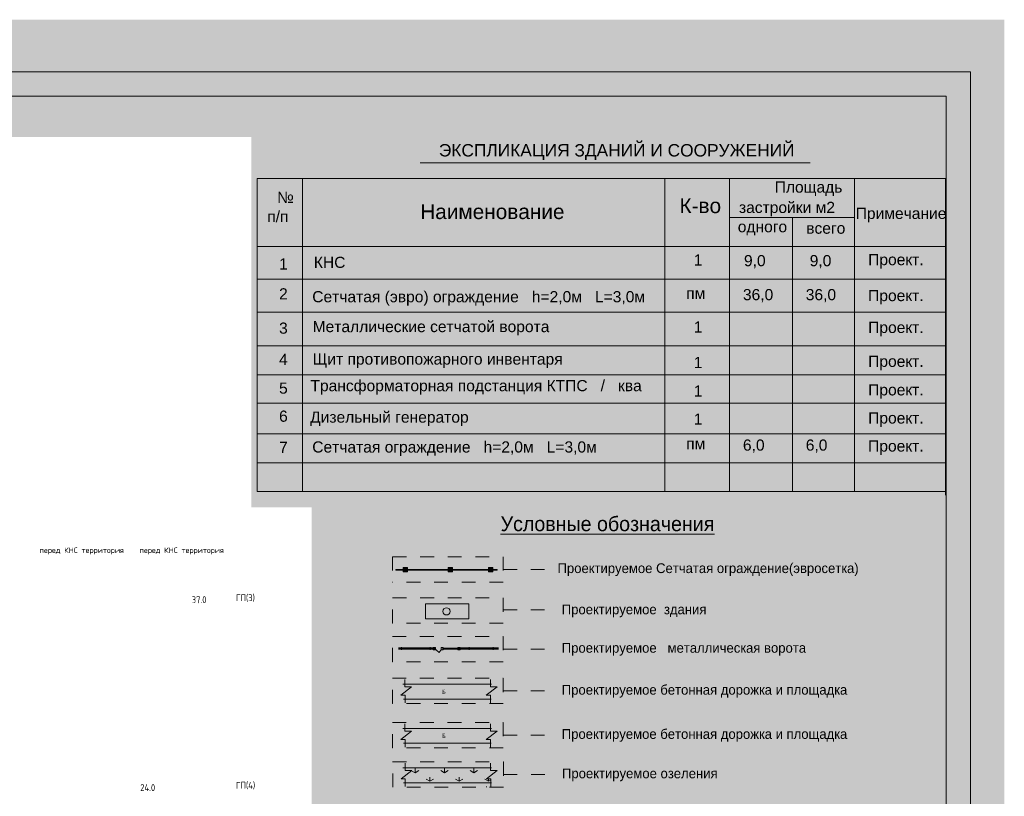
# Model space of a CAD drawing. Header units: millimetres. Extents: x 918404 to 1362154, y 4120617 to 4364104.
# Tile 117 of 256: x 1007261 to 1027388, y 4206555 to 4222431. Entities that reach past the tile are written whole.
import ezdxf

# ---------------------------------------------------------------- set-up
doc = ezdxf.new("R2010")
doc.units = ezdxf.units.MM
doc.header["$MEASUREMENT"] = 0
doc.linetypes.add('Штриховая', pattern=[564.444447, 282.222223, -282.222223])
for name, color, linetype in [('(003) Пункты', 7, 'Continuous'), ('(023) Ж_дорога', 7, 'Continuous'), ('(035) Откосы', 7, 'Continuous')]:
    doc.layers.add(name, color=color, linetype=linetype)
for name, color, linetype, lineweight, true_color in [('(003) Пункты_Ном._пера__28', 7, 'Continuous', 18, 0x260900), ('(003) Пункты_Ном._пера__48', 7, 'Continuous', 18, 0x261c00), ('(023) Ж_дорога_Ном._пера__28', 7, 'Continuous', 18, 0x260900), ('0_Ном._пера__251', 7, 'Continuous', 18, 0x6d6d6d)]:
    doc.layers.add(name, color=color, linetype=linetype, lineweight=lineweight, true_color=true_color)
for name, color, linetype, lineweight in [('(035) Откосы_Ном._пера__7', 7, 'Continuous', 18), ('0_Ном._пера__174', 174, 'Continuous', 18), ('0_Ном._пера__255', 255, 'Continuous', 18), ('0_Ном._пера__5', 5, 'Continuous', 18), ('Fills_Ном._пера__82', 82, 'Continuous', 18), ('sherr_Ном._пера__5', 5, 'Continuous', 18), ('text_Ном._пера__7', 7, 'Continuous', 18), ('водопровод_Ном._пера__5', 5, 'Continuous', 18), ('Зоп. К._Ном._пера__1', 1, 'Continuous', 18), ('Текст_Ном._пера__5', 5, 'Continuous', 18), ('Текст_Ном._пера__7', 7, 'Continuous', 18)]:
    doc.layers.add(name, color=color, linetype=linetype, lineweight=lineweight)
doc.styles.add('СГЕНЕРИР_СТИЛЬ_1', font='arial.ttf')
doc.styles.add('СГЕНЕРИР_СТИЛЬ_10', font='isocp.shx')
doc.styles.add('СГЕНЕРИР_СТИЛЬ_4', font='times.ttf')
doc.styles.add('СГЕНЕРИР_СТИЛЬ_6', font='txt')
doc.styles.add('СГЕНЕРИР_СТИЛЬ_7', font='txt')
doc.styles.add('СГЕНЕРИР_СТИЛЬ_8', font='isocp.shx')
pattern_1 = [(45, (295942.93, 4126321.94), (-183.84776, 183.84776), []), (45, (295851, 4126413.87), (-183.84776, 183.84776), [194.99999, -65, 0, -65])]

# ---------------------------------------------------------------- blocks, each defined once
blk = doc.blocks.new('Стена_239', base_point=(1014950, 4211186))
at = {"layer": '(035) Откосы', "linetype": 'Continuous', "lineweight": 0, "true_color": 0x000000}
for points in [[(1015098, 4211178), (1015098, 4211193), (1014950, 4211193), (1014950, 4211178)], [(1016018, 4211178), (1016018, 4211193), (1015188, 4211193), (1015188, 4211178)], [(1016843, 4211178), (1016843, 4211193), (1016108, 4211193), (1016108, 4211178)], [(1017024, 4211178), (1017024, 4211193), (1016933, 4211193), (1016933, 4211178)]]:
    blk.add_hatch(color=18, dxfattribs=at).paths.add_polyline_path(points)
at = {"layer": '(035) Откосы_Ном._пера__7', "linetype": 'Continuous', "flags": 128}
for points in [[(1015098, 4211193), (1014950, 4211193)], [(1014950, 4211193), (1014950, 4211178)], [(1016018, 4211193), (1015188, 4211193)], [(1016843, 4211193), (1016108, 4211193)], [(1017024, 4211193), (1016933, 4211193)], [(1017024, 4211178), (1017024, 4211193)], [(1014950, 4211178), (1015098, 4211178)], [(1015188, 4211178), (1016018, 4211178)], [(1016108, 4211178), (1016843, 4211178)], [(1016933, 4211178), (1017024, 4211178)]]:
    blk.add_lwpolyline(points, dxfattribs=at)
blk = doc.blocks.new('Колонна_853', base_point=(1015143, 4211186))
at = {"layer": '(023) Ж_дорога', "linetype": 'Continuous', "lineweight": 0, "true_color": 0x000000}
blk.add_hatch(color=18, dxfattribs=at).paths.add_polyline_path([(1015098, 4211141), (1015188, 4211141), (1015188, 4211231), (1015098, 4211231)])
at = {"layer": '(023) Ж_дорога_Ном._пера__28', "linetype": 'Continuous'}
for p, q in [((1015188, 4211231), (1015098, 4211231)), ((1015098, 4211231), (1015098, 4211193)), ((1015188, 4211193), (1015188, 4211231)), ((1015098, 4211178), (1015098, 4211141)), ((1015098, 4211141), (1015188, 4211141)), ((1015188, 4211141), (1015188, 4211178))]:
    blk.add_line(p, q, dxfattribs=at)
blk = doc.blocks.new('Колонна_854', base_point=(1016888, 4211186))
at = {"layer": '(023) Ж_дорога', "linetype": 'Continuous', "lineweight": 0, "true_color": 0x000000}
blk.add_hatch(color=18, dxfattribs=at).paths.add_polyline_path([(1016843, 4211141), (1016933, 4211141), (1016933, 4211231), (1016843, 4211231)])
at = {"layer": '(023) Ж_дорога_Ном._пера__28', "linetype": 'Continuous'}
for p, q in [((1016933, 4211231), (1016843, 4211231)), ((1016843, 4211231), (1016843, 4211193)), ((1016933, 4211193), (1016933, 4211231)), ((1016843, 4211178), (1016843, 4211141)), ((1016843, 4211141), (1016933, 4211141)), ((1016933, 4211141), (1016933, 4211178))]:
    blk.add_line(p, q, dxfattribs=at)
blk = doc.blocks.new('Колонна_855', base_point=(1016063, 4211186))
at = {"layer": '(023) Ж_дорога', "linetype": 'Continuous', "lineweight": 0, "true_color": 0x000000}
blk.add_hatch(color=18, dxfattribs=at).paths.add_polyline_path([(1016018, 4211141), (1016108, 4211141), (1016108, 4211231), (1016018, 4211231)])
at = {"layer": '(023) Ж_дорога_Ном._пера__28', "linetype": 'Continuous'}
for p, q in [((1016108, 4211231), (1016018, 4211231)), ((1016018, 4211231), (1016018, 4211193)), ((1016108, 4211193), (1016108, 4211231)), ((1016018, 4211178), (1016018, 4211141)), ((1016018, 4211141), (1016108, 4211141)), ((1016108, 4211141), (1016108, 4211178))]:
    blk.add_line(p, q, dxfattribs=at)
blk = doc.blocks.new('Колонна_856', base_point=(1016241, 4209574))
at = {"layer": '(003) Пункты_Ном._пера__48', "linetype": 'Continuous'}
h = blk.add_hatch(dxfattribs=at)
h.set_pattern_fill('Железобетон', color=256, style=0, pattern_type=2)
h.set_pattern_definition(pattern_1)
h.paths.add_polyline_path([(1016218, 4209551), (1016263, 4209551), (1016263, 4209596), (1016218, 4209596)])
at = {"layer": '(003) Пункты_Ном._пера__28', "linetype": 'Continuous', "flags": 128}
blk.add_lwpolyline([(1016218, 4209551), (1016263, 4209551), (1016263, 4209596), (1016218, 4209596)], close=True, dxfattribs=at)
blk = doc.blocks.new('Колонна_857', base_point=(1015898, 4209574))
at = {"layer": '(003) Пункты_Ном._пера__48', "linetype": 'Continuous'}
h = blk.add_hatch(dxfattribs=at)
h.set_pattern_fill('Железобетон', color=256, style=0, pattern_type=2)
h.set_pattern_definition(pattern_1)
h.paths.add_polyline_path([(1015875, 4209551), (1015920, 4209551), (1015920, 4209596), (1015875, 4209596)])
at = {"layer": '(003) Пункты_Ном._пера__28', "linetype": 'Continuous', "flags": 128}
blk.add_lwpolyline([(1015875, 4209551), (1015920, 4209551), (1015920, 4209596), (1015875, 4209596)], close=True, dxfattribs=at)
blk = doc.blocks.new('Колонна_858', base_point=(1015738, 4209574))
at = {"layer": '(003) Пункты_Ном._пера__48', "linetype": 'Continuous'}
h = blk.add_hatch(dxfattribs=at)
h.set_pattern_fill('Железобетон', color=256, style=0, pattern_type=2)
h.set_pattern_definition(pattern_1)
h.paths.add_polyline_path([(1015716, 4209551), (1015761, 4209551), (1015761, 4209596), (1015716, 4209596)])
at = {"layer": '(003) Пункты_Ном._пера__28', "linetype": 'Continuous', "flags": 128}
blk.add_lwpolyline([(1015716, 4209551), (1015761, 4209551), (1015761, 4209596), (1015716, 4209596)], close=True, dxfattribs=at)

msp = doc.modelspace()

# ---------------------------------------------------------------- hatches: boundary and pattern name
at = {"layer": '0_Ном._пера__251', "linetype": 'Continuous'}
msp.add_hatch(color=256, dxfattribs=at).paths.add_polyline_path([(1015138.7, 4208542.3), (1016886.6, 4208542.3), (1016886.6, 4208619.5), (1016798.9, 4208619.5), (1017018.3, 4208789.5), (1016883.9, 4208789.5), (1016883.9, 4208847.6), (1015136, 4208847.6), (1015136, 4208789.5), (1015270.3, 4208789.5), (1015051, 4208619.5), (1015138.7, 4208619.5)])
at = {"layer": '0_Ном._пера__251', "linetype": 'Continuous', "lineweight": 0, "true_color": 0x1b1b1b}
msp.add_hatch(color=250, dxfattribs=at).paths.add_polyline_path([(1015138.7, 4207638.6), (1016886.6, 4207638.6), (1016886.6, 4207715.8), (1016798.9, 4207715.8), (1017018.3, 4207885.8), (1016883.9, 4207885.8), (1016883.9, 4207943.9), (1015136, 4207943.9), (1015136, 4207885.8), (1015270.3, 4207885.8), (1015051, 4207715.8), (1015138.7, 4207715.8)])
at = {"layer": '0_Ном._пера__255', "linetype": 'Continuous'}
h = msp.add_hatch(color=256, dxfattribs=at)
h.paths.add_polyline_path([(984008.6, 4222430.7), (984008.6, 4191424.3), (1027388.1, 4191424.3), (1027388.1, 4222430.7)])
h.paths.add_polyline_path([(988092.7, 4192586.6), (988092.7, 4220030.8), (1011993.6, 4220030.8), (1011993.6, 4212461.4), (1013230.7, 4212461.4), (1013230.7, 4198595), (1006775.5, 4198595), (1006775.5, 4192586.6)], flags=0)
at = {"layer": 'Fills_Ном._пера__82', "linetype": 'Continuous'}
h = msp.add_hatch(dxfattribs=at)
h.set_pattern_fill('Трава', color=256, style=0, pattern_type=2)
h.set_pattern_definition([(90, (295942.93, 4126321.94), (-600, 0), [86.60254, -259.80762]), (90, (296242.93, 4126495.15), (-600, 0), [86.60254, -259.80762]), (30, (295942.93, 4126321.94), (-300, 519.61524), [86.60254, -259.80762]), (30, (295942.93, 4126668.36), (-300, 519.61524), [86.60254, -259.80762]), (150, (295942.93, 4126321.94), (300, 519.61524), [86.60254, -259.80762]), (150, (295942.93, 4126668.36), (300, 519.61524), [86.60254, -259.80762])])
h.paths.add_polyline_path([(1015143.3, 4206833.1), (1016891.3, 4206833.1), (1016891.3, 4206910.3), (1016803.5, 4206910.3), (1017022.9, 4207080.2), (1016888.5, 4207080.2), (1016888.5, 4207138.3), (1015140.6, 4207138.3), (1015140.6, 4207080.2), (1015275, 4207080.2), (1015055.6, 4206910.3), (1015143.3, 4206910.3)])
at = {"layer": 'Зоп. К._Ном._пера__1', "linetype": 'Continuous', "lineweight": 18}
msp.add_hatch(color=14, dxfattribs=at).paths.add_polyline_path([(1015557.6, 4210490.7), (1015557.6, 4210185.4), (1016441.8, 4210185.4), (1016441.8, 4210490.7)])

# ---------------------------------------------------------------- linework, layer by layer
at = {"layer": '0_Ном._пера__174', "linetype": 'Continuous', "flags": 128}
for points in [[(984699.3, 4192086.6), (984699.3, 4221366.6), (1026699.3, 4221366.6), (1026699.3, 4192086.6)], [(986699.3, 4220866.6), (1026199.3, 4220866.6), (1026199.3, 4192586.6), (986699.3, 4192586.6)]]:
    msp.add_lwpolyline(points, close=True, dxfattribs=at)
at = {"layer": '0_Ном._пера__5', "linetype": 'Continuous'}
for p, q in [((1015447.5, 4219506.4), (1023422.8, 4219506.4)), ((1012118.6, 4219187), (1026184.6, 4219187)), ((1012118.6, 4219187), (1012118.6, 4212788.1)), ((1013044, 4219187), (1013044, 4212788.1)), ((1020450.9, 4219187), (1020450.9, 4212788.1)), ((1021773.1, 4219187), (1021773.1, 4212788.1)), ((1026184.6, 4219187), (1026184.1, 4212711)), ((1012118.6, 4217797.4), (1026185.6, 4217797.4)), ((1012118.6, 4217797.4), (1026185.6, 4217797.4)), ((1012118.6, 4217127), (1026185.6, 4217127)), ((1012118.6, 4216454), (1026185.6, 4216454)), ((1012118.6, 4215762.7), (1026184.4, 4215762.7)), ((1012118.6, 4215173.3), (1026184.5, 4215173.3)), ((1012118.6, 4214588.3), (1026182.6, 4214588.3)), ((1012118.6, 4213962.5), (1026184.4, 4213962.5)), ((1012118.6, 4213373.1), (1026184.5, 4213373.1)), ((1012118.6, 4212788.1), (1026182.6, 4212788.1)), ((1015557.6, 4210185.4), (1015557.6, 4210490.7)), ((1015557.6, 4210490.7), (1016441.8, 4210490.7)), ((1016441.8, 4210490.7), (1016441.8, 4210185.4)), ((1016441.8, 4210185.4), (1015557.6, 4210185.4)), ((1015006.8, 4209587.3), (1015738.3, 4209587.3)), ((1015065.1, 4209601.3), (1015065.1, 4209545.7)), ((1015649.6, 4209601.3), (1015649.6, 4209545.7)), ((1015903.9, 4209582), (1016216, 4209582)), ((1016207.6, 4209587.1), (1017045.8, 4209587.1)), ((1016451.7, 4209601.3), (1016451.7, 4209545.7)), ((1016937, 4209601.3), (1016937, 4209545.7)), ((1015006.8, 4209573.5), (1015738.3, 4209573.5)), ((1015006.8, 4209559.9), (1015738.3, 4209559.9)), ((1015738.3, 4209573.5), (1015835.9, 4209495.9)), ((1015835.9, 4209495.9), (1015881.7, 4209562.9)), ((1015903.9, 4209559.9), (1016216, 4209559.9)), ((1016207.6, 4209573.5), (1017045.8, 4209573.5)), ((1016207.6, 4209561.9), (1017045.8, 4209561.9)), ((1015091.6, 4208847.6), (1016902.6, 4208847.6)), ((1016901.7, 4208542.3), (1015104.6, 4208542.3)), ((1015091.6, 4207943.9), (1016902.6, 4207943.9)), ((1016901.7, 4207638.6), (1015104.6, 4207638.6)), ((1015096.2, 4207138.3), (1016907.2, 4207138.3)), ((1016906.3, 4206833.1), (1015109.2, 4206833.1))]:
    msp.add_line(p, q, dxfattribs=at)
at = {"layer": '0_Ном._пера__5', "linetype": 'Штриховая'}
for p, q in [((1014884.4, 4211452.9), (1014884.4, 4210935.2)), ((1014884.4, 4211452.9), (1017144.6, 4211452.9)), ((1017144.6, 4211452.9), (1017144.6, 4210935.2)), ((1017144.6, 4211194), (1018132.9, 4211194)), ((1017144.6, 4210935.2), (1014884.4, 4210935.2)), ((1014884.4, 4210092.6), (1014884.4, 4210610.3)), ((1014884.4, 4210610.3), (1017144.6, 4210610.3)), ((1017144.6, 4210610.3), (1017144.6, 4210092.6)), ((1017144.6, 4210369.2), (1018132.9, 4210369.2)), ((1017144.6, 4210092.6), (1014884.4, 4210092.6)), ((1014879.4, 4209822.5), (1017144.6, 4209822.5)), ((1014884.4, 4209304.7), (1014884.4, 4209827)), ((1017144.6, 4209822.5), (1017144.6, 4209304.7)), ((1017144.6, 4209565.9), (1018132.9, 4209565.9)), ((1017144.6, 4209304.7), (1014884.4, 4209304.7)), ((1014879.4, 4208967.2), (1017144.6, 4208967.2)), ((1014884.4, 4208449.5), (1014884.4, 4208971.7)), ((1017144.6, 4208967.2), (1017144.6, 4208449.5)), ((1017144.6, 4208708.4), (1018132.9, 4208708.4)), ((1017144.6, 4208449.5), (1014884.4, 4208449.5)), ((1014879.4, 4208063.5), (1017144.6, 4208063.5)), ((1014884.4, 4207545.8), (1014884.4, 4208068)), ((1017144.6, 4208063.5), (1017144.6, 4207545.8)), ((1017144.6, 4207804.7), (1018132.9, 4207804.7)), ((1017144.6, 4207545.8), (1014884.4, 4207545.8)), ((1014884, 4207258), (1017149.3, 4207258)), ((1014889, 4206740.2), (1014889, 4207262.5)), ((1017149.3, 4207258), (1017149.3, 4206740.2)), ((1017149.3, 4206999.1), (1018137.5, 4206999.1)), ((1017149.3, 4206740.2), (1014889, 4206740.2))]:
    msp.add_line(p, q, dxfattribs=at)
at = {"layer": '0_Ном._пера__5', "linetype": 'Continuous', "flags": 128}
for points in [[(1015136, 4208940.5), (1015136, 4208789.5), (1015270.3, 4208789.5), (1015051, 4208619.5), (1015138.7, 4208619.5), (1015138.7, 4208466.1)], [(1016883.9, 4208940.5), (1016883.9, 4208789.5), (1017018.3, 4208789.5), (1016798.9, 4208619.5), (1016886.6, 4208619.5), (1016886.6, 4208466.1)], [(1015136, 4208036.8), (1015136, 4207885.8), (1015270.3, 4207885.8), (1015051, 4207715.8), (1015138.7, 4207715.8), (1015138.7, 4207562.4)], [(1016883.9, 4208036.8), (1016883.9, 4207885.8), (1017018.3, 4207885.8), (1016798.9, 4207715.8), (1016886.6, 4207715.8), (1016886.6, 4207562.4)], [(1015140.6, 4207231.2), (1015140.6, 4207080.2), (1015275, 4207080.2), (1015055.6, 4206910.3), (1015143.3, 4206910.3), (1015143.3, 4206756.8)], [(1016888.5, 4207231.2), (1016888.5, 4207080.2), (1017022.9, 4207080.2), (1016803.5, 4206910.3), (1016891.3, 4206910.3), (1016891.3, 4206756.8)]]:
    msp.add_lwpolyline(points, dxfattribs=at)
at = {"layer": '0_Ном._пера__5', "linetype": 'Continuous'}
msp.add_circle((1015986.5, 4210335.9), 73.8, dxfattribs=at)
at = {"layer": 'sherr_Ном._пера__5', "linetype": 'Continuous'}
msp.add_line((1016798.6, 4206751.4), (1016808.6, 4206751.4), dxfattribs=at)
at = {"layer": 'водопровод_Ном._пера__5', "linetype": 'Continuous'}
for p, q in [((1024326.4, 4212788.1), (1024326.4, 4219187)), ((1021773.1, 4218384.1), (1024326.4, 4218384.1)), ((1023059.6, 4218384.1), (1023059.6, 4212788.1))]:
    msp.add_line(p, q, dxfattribs=at)

# ---------------------------------------------------------------- block references
at = {"layer": '(003) Пункты', "color": 18, "lineweight": 18, "true_color": 0x260900}
for name, p in [('Колонна_858', (1015738.3, 4209573.5)), ('Колонна_857', (1015897.8, 4209573.5)), ('Колонна_856', (1016240.9, 4209573.5))]:
    msp.add_blockref(name, p, dxfattribs=at)
at = {"layer": '(023) Ж_дорога', "color": 18, "lineweight": 18, "true_color": 0x260900}
for name, p in [('Колонна_853', (1015142.6, 4211185.6)), ('Колонна_855', (1016063.5, 4211185.6)), ('Колонна_854', (1016888, 4211185.6))]:
    msp.add_blockref(name, p, dxfattribs=at)
at = {"layer": '(035) Откосы'}
msp.add_blockref('Стена_239', (1014950.3, 4211185.6), dxfattribs=at)

# ---------------------------------------------------------------- texts
at = {"layer": 'text_Ном._пера__7', "linetype": 'Continuous', "attachment_point": 7}
for s, insert, char_height, style in [('{перед КНС территория}', (1007665.4, 4211497.9), 112.5, 'СГЕНЕРИР_СТИЛЬ_10'), ('{перед КНС территория}', (1009709.1, 4211497.9), 112.5, 'СГЕНЕРИР_СТИЛЬ_10'), ('{37.0}', (1010778, 4210502.7), 140.62, 'СГЕНЕРИР_СТИЛЬ_8'), ('{ГП(3) }', (1011679.8, 4210529.6), 140.62, 'СГЕНЕРИР_СТИЛЬ_8'), ('{24.0}', (1009725.8, 4206662.6), 140.62, 'СГЕНЕРИР_СТИЛЬ_8'), ('{ГП(4) }', (1011679.8, 4206696), 140.62, 'СГЕНЕРИР_СТИЛЬ_8')]:
    msp.add_mtext(s, dxfattribs=dict(at, insert=insert, char_height=char_height, style=style))
at = {"layer": 'Текст_Ном._пера__5', "linetype": 'Continuous', "attachment_point": 7, "style": 'СГЕНЕРИР_СТИЛЬ_1'}
for s, insert, char_height in [('{ЭКСПЛИКАЦИЯ ЗДАНИЙ И СООРУЖЕНИЙ}', (1015829.9, 4219560.7), 253.44), ('{    Площадь }', (1022340.3, 4218829.5), 228.096), ('{ №}', (1012434.8, 4218684), 228.1), ('{К-во}', (1020748.1, 4218471.9), 304.13), ('{Наименование}', (1015448.3, 4218350.3), 304.128), ('{застройки м2                  }', (1021964.3, 4218410.7), 228.096), ('{п/п}', (1012321.8, 4218289.8), 228.1), ('{Примечание}', (1024350, 4218288.7), 228.096), ('{одного}', (1021938.8, 4218019.8), 228.1), ('{всего}', (1023339.1, 4218051.8), 228.1), ('{КНС}', (1013274.1, 4217353.1), 228.1), ('{1}', (1021039.4, 4217404.8), 228.1), ('{9,0}', (1022066.4, 4217348.5), 228.1), ('{9,0}', (1023410, 4217348.5), 228.1), ('{Проект.}', (1024605.1, 4217343.7), 228.1), ('{1}', (1012563, 4217323.9), 228.1), ('{2}', (1012563, 4216712.2), 228.1), ('{Сетчатая (эвро) ограждение   h=2,0м   L=3,0м }', (1013241.4, 4216585.3), 228.096), ('{пм}', (1020885, 4216723), 228.1), ('{36,0}', (1022044.9, 4216653.8), 228.1), ('{36,0}', (1023329.5, 4216653.8), 228.1), ('{Проект.}', (1024604.1, 4216608.9), 228.1), ('{3}', (1012563, 4216008.3), 228.1), ('{Металлические сетчатой ворота}', (1013249.1, 4215975), 228.096), ('{1}', (1021039.4, 4216035.3), 228.1), ('{Проект.}', (1024605.1, 4215957.7), 228.1), ('{4}', (1012563, 4215373.2), 228.1), ('{Щит противопожарного инвентаря }', (1013250.5, 4215311.1), 228.096), ('{1}', (1021039.4, 4215309.4), 228.1), ('{Проект.}', (1024605.1, 4215264.6), 228.1), ('{5}', (1012563, 4214782.1), 228.1), ('{Трансформаторная подстанция КТПС   /   ква}', (1013204.6, 4214767.3), 228.096), ('{1}', (1021039.4, 4214726.4), 228.1), ('{Проект.}', (1024605.1, 4214681.5), 228.1), ('{6}', (1012563, 4214208.2), 228.1), ('{Дизельный генератор}', (1013197.3, 4214123.8), 228.096), ('{1}', (1021039.4, 4214151.1), 228.1), ('{Проект.}', (1024605.1, 4214106.3), 228.1), ('{7}', (1012563, 4213575.7), 228.1), ('{Сетчатая ограждение   h=2,0м   L=3,0м }', (1013241.4, 4213513.6), 228.096), ('{пм}', (1020885, 4213647.5), 228.1), ('{6,0}', (1022044.9, 4213578.3), 228.1), ('{6,0}', (1023329.5, 4213578.3), 228.1), ('{Проект.}', (1024604.1, 4213533.5), 228.1)]:
    msp.add_mtext(s, dxfattribs=dict(at, insert=insert, char_height=char_height))
at = {"layer": 'Текст_Ном._пера__7', "linetype": 'Continuous'}
for s, insert, char_height, attachment_point, style in [('{\\LУсловные обозначения}', (1017091.9, 4211970.9), 300, 7, 'СГЕНЕРИР_СТИЛЬ_6'), ('{Проектируемое Сетчатая ограждение(эвросетка)}', (1018255.4, 4211057.9), 200, 7, 'СГЕНЕРИР_СТИЛЬ_7'), ('{Проектируемое  здания }', (1018341.8, 4210215.3), 200, 7, 'СГЕНЕРИР_СТИЛЬ_7'), ('{Проектируемое   металлическая ворота }', (1018341.8, 4209429.7), 200, 7, 'СГЕНЕРИР_СТИЛЬ_7'), ('{Проектируемое бетонная дорожка и площадка}', (1018341.8, 4208572.2), 200, 7, 'СГЕНЕРИР_СТИЛЬ_7'), ('{Б}', (1015932.1, 4208737.3), 88.59, 2, 'СГЕНЕРИР_СТИЛЬ_4'), ('{Б}', (1015932.1, 4207833.6), 88.59, 2, 'СГЕНЕРИР_СТИЛЬ_4'), ('{Проектируемое бетонная дорожка и площадка}', (1018341.8, 4207668.5), 200, 7, 'СГЕНЕРИР_СТИЛЬ_7'), ('{Проектируемое озеления}', (1018346.4, 4206862.9), 200, 7, 'СГЕНЕРИР_СТИЛЬ_7')]:
    msp.add_mtext(s, dxfattribs=dict(at, insert=insert, char_height=char_height, attachment_point=attachment_point, style=style))

doc.saveas('drawing.dxf')
